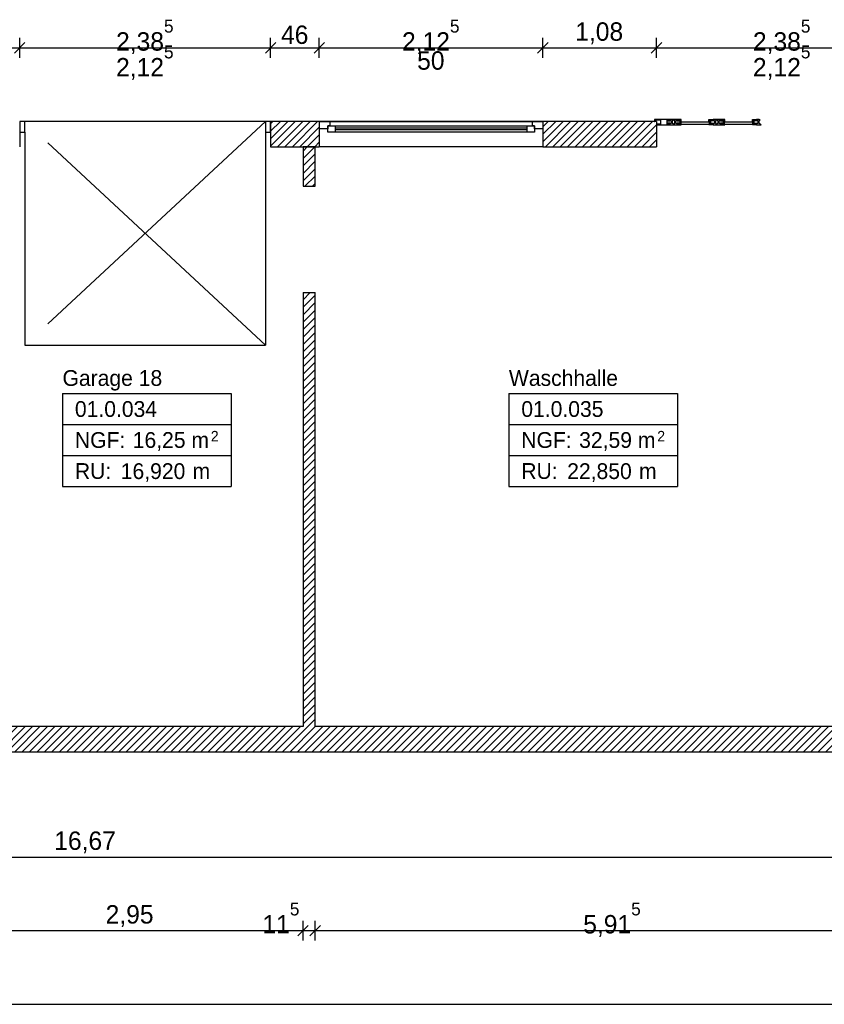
# Model space of a CAD drawing. Extents: x -73 to 359, y -4 to 85.
# Tile 2 of 149: x -59.12 to -51.47, y -3.52 to 5.84. Entities that reach past the tile are written whole.
import ezdxf

# ---------------------------------------------------------------- set-up
doc = ezdxf.new("R2010")
doc.units = 0
doc.header["$MEASUREMENT"] = 0
doc.linetypes.add('Strichlinie', pattern=[0.005644, 0.002822, -0.002822])
doc.linetypes.add('Wipeout_Contour', pattern=[1, 0, -1])
for name, color, linetype in [('0._EG_7_0', 7, 'Continuous'), ('0._EG_7_P_BM_AUSSEN', 7, 'Continuous'), ('0._EG_7_R_NT_INNENWAND', 7, 'Continuous'), ('0._EG_7_R_TR_AUSSENWAND', 7, 'Continuous'), ('0._EG_7_Räume', 7, 'Continuous')]:
    doc.layers.add(name, color=color, linetype=linetype)
doc.styles.add('ERSTELLTER_STIL_1', font='txt')
doc.styles.add('ERSTELLTER_STIL_3', font='txt')
pattern_1 = [(45, (0, 0), (-0.03535534, 0.03535534), [])]

msp = doc.modelspace()

# ---------------------------------------------------------------- hatches: boundary and pattern name
at = {"layer": '0._EG_7_R_NT_INNENWAND', "linetype": 'Continuous', "ltscale": 1000}
h = msp.add_hatch(dxfattribs=at)
h.set_pattern_fill('MW_HLZ_0007', color=256, style=0, pattern_type=2)
h.set_pattern_definition(pattern_1)
h.paths.add_polyline_path([(-56.4287, 4.26), (-56.3137, 4.26), (-56.3137, 4.635), (-56.4287, 4.635)], flags=0)
h = msp.add_hatch(dxfattribs=at)
h.set_pattern_fill('MW_HLZ_0007', color=256, style=0, pattern_type=2)
h.set_pattern_definition(pattern_1)
h.paths.add_polyline_path([(-56.4287, -0.875), (-56.3137, -0.875), (-56.3137, 3.25), (-56.4287, 3.25)], flags=0)
at = {"layer": '0._EG_7_R_TR_AUSSENWAND', "linetype": 'Continuous', "ltscale": 1000}
h = msp.add_hatch(dxfattribs=at)
h.set_pattern_fill('MW_HLZ_0007', color=256, style=0, pattern_type=2)
h.set_pattern_definition(pattern_1)
h.paths.add_polyline_path([(-56.7362, 4.875), (-56.7362, 4.775), (-56.7362, 4.635), (-56.2737, 4.635), (-56.2737, 4.805), (-56.2737, 4.875)], flags=0)
h = msp.add_hatch(dxfattribs=at)
h.set_pattern_fill('MW_HLZ_0007', color=256, style=0, pattern_type=2)
h.set_pattern_definition(pattern_1)
h.paths.add_polyline_path([(-54.1487, 4.805), (-54.1487, 4.635), (-53.0687, 4.635), (-53.0687, 4.845), (-53.0687, 4.875), (-54.1487, 4.875)], flags=0)
h = msp.add_hatch(dxfattribs=at)
h.set_pattern_fill('MW_HLZ_0007', color=256, style=0, pattern_type=2)
h.set_pattern_definition(pattern_1)
h.paths.add_polyline_path([(-50.1587, -0.875), (-66.8287, -0.875), (-66.8287, -1.045), (-66.8287, -1.115), (-50.1587, -1.115)], flags=0)

# ---------------------------------------------------------------- linework, layer by layer
at = {"layer": '0._EG_7_0', "linetype": 'Continuous', "ltscale": 1000}
for p, q in [((-59.1212, 4.875), (-59.1212, 4.775)), ((-56.7362, 4.875), (-56.7362, 4.775)), ((-56.2737, 4.875), (-56.2737, 4.805)), ((-54.1487, 4.875), (-54.1487, 4.805)), ((-53.0687, 4.875), (-53.0687, 4.845)), ((-59.1212, 4.775), (-59.1212, 4.635)), ((-56.7362, 4.775), (-56.7362, 4.635)), ((-56.2737, 4.805), (-56.2737, 4.635)), ((-54.1487, 4.805), (-54.1487, 4.635)), ((-53.0687, 4.845), (-53.0687, 4.635))]:
    msp.add_line(p, q, dxfattribs=at)
at = {"layer": '0._EG_7_P_BM_AUSSEN', "linetype": 'Continuous', "ltscale": 1000}
for p, q in [((-59.0712, 5.625), (-59.1712, 5.525)), ((-59.1212, 5.4813), (-59.1212, 5.6688)), ((-56.6862, 5.625), (-56.7862, 5.525)), ((-56.7362, 5.4813), (-56.7362, 5.6688)), ((-56.2237, 5.625), (-56.3237, 5.525)), ((-56.2737, 5.4813), (-56.2737, 5.6688)), ((-54.0987, 5.625), (-54.1987, 5.525)), ((-54.1487, 5.4813), (-54.1487, 5.6688)), ((-53.0187, 5.625), (-53.1187, 5.525)), ((-53.0687, 5.4813), (-53.0687, 5.6688)), ((-59.7362, 5.575), (-59.1212, 5.575)), ((-59.1212, 5.575), (-56.7362, 5.575)), ((-56.7362, 5.575), (-56.2737, 5.575)), ((-56.2737, 5.575), (-54.1487, 5.575)), ((-54.1487, 5.575), (-53.0687, 5.575)), ((-53.0687, 5.575), (-50.6837, 5.575)), ((-66.8287, -2.115), (-50.1587, -2.115)), ((-56.3787, -2.765), (-56.4787, -2.865)), ((-56.4287, -2.9087), (-56.4287, -2.7212)), ((-56.2637, -2.765), (-56.3637, -2.865)), ((-56.3137, -2.9087), (-56.3137, -2.7212)), ((-59.3787, -2.815), (-56.4287, -2.815)), ((-56.4287, -2.815), (-56.3137, -2.815)), ((-56.3137, -2.815), (-50.3987, -2.815)), ((-68.8987, -3.515), (-50.1587, -3.515))]:
    msp.add_line(p, q, dxfattribs=at)
at = {"layer": '0._EG_7_R_NT_INNENWAND', "linetype": 'Continuous', "ltscale": 1000}
for p, q in [((-56.3137, 4.635), (-56.4287, 4.635)), ((-56.4287, 4.635), (-56.4287, 4.26)), ((-56.3137, 4.26), (-56.3137, 4.635)), ((-56.4287, 4.26), (-56.3137, 4.26)), ((-56.4287, 3.25), (-56.4287, -0.875)), ((-56.4287, 3.25), (-56.3137, 3.25)), ((-56.3137, -0.875), (-56.3137, 3.25))]:
    msp.add_line(p, q, dxfattribs=at)
at = {"layer": '0._EG_7_R_TR_AUSSENWAND', "linetype": 'Continuous', "ltscale": 1000}
for p, q in [((-56.2737, 4.875), (-56.7362, 4.875)), ((-54.1487, 4.875), (-56.2737, 4.875)), ((-53.0687, 4.875), (-54.1487, 4.875)), ((-56.7362, 4.635), (-56.2737, 4.635)), ((-54.1487, 4.635), (-56.2737, 4.635)), ((-54.1487, 4.635), (-53.0687, 4.635)), ((-56.4287, -0.875), (-59.3787, -0.875)), ((-50.1587, -0.875), (-56.3137, -0.875)), ((-66.8287, -1.115), (-50.1587, -1.115))]:
    msp.add_line(p, q, dxfattribs=at)
at = {"layer": '0._EG_7_R_TR_AUSSENWAND', "linetype": 'Strichlinie', "ltscale": 1000}
msp.add_line((-59.0712, 2.75), (-56.7862, 2.75), dxfattribs=at)
at = {"layer": '0._EG_7_Räume', "linetype": 'Continuous', "ltscale": 1000}
for p, q in [((-58.7145, 2.2888), (-58.7145, 1.4049)), ((-58.7145, 2.2888), (-57.111, 2.2888)), ((-57.111, 2.2888), (-57.111, 1.4049)), ((-54.4719, 2.2888), (-54.4719, 1.4049)), ((-54.4719, 2.2888), (-52.8684, 2.2888)), ((-52.8684, 2.2888), (-52.8684, 1.4049)), ((-58.7145, 1.9942), (-57.111, 1.9942)), ((-54.4719, 1.9942), (-52.8684, 1.9942)), ((-58.7145, 1.6996), (-57.111, 1.6996)), ((-54.4719, 1.6996), (-52.8684, 1.6996)), ((-58.7145, 1.4049), (-57.111, 1.4049)), ((-54.4719, 1.4049), (-52.8684, 1.4049))]:
    msp.add_line(p, q, dxfattribs=at)

# ---------------------------------------------------------------- texts
at = {"layer": '0._EG_7_P_BM_AUSSEN', "linetype": 'Continuous', "char_height": 0.175, "attachment_point": 7, "style": 'ERSTELLTER_STIL_1'}
for s, insert in [('{2,38\\A1{\\H0.7x;\\S5^  ;}}', (-58.2053, 5.516)), ('{46}', (-56.6377, 5.61)), ('{2,12\\A1{\\H0.7x;\\S5^  ;}}', (-55.4878, 5.516)), ('{1,08}', (-53.8415, 5.61)), ('{2,38\\A1{\\H0.7x;\\S5^  ;}}', (-52.1528, 5.516)), ('{2,12\\A1{\\H0.7x;\\S5^  ;}}', (-58.2053, 5.271)), ('{50}', (-55.344, 5.365)), ('{2,12\\A1{\\H0.7x;\\S5^  ;}}', (-52.1528, 5.271)), ('{16,67}', (-58.7929, -2.08)), ('{2,95}', (-58.3043, -2.78)), ('{11\\A1{\\H0.7x;\\S5^  ;}}', (-56.8143, -2.8419)), ('{5,91\\A1{\\H0.7x;\\S5^  ;}}', (-53.7656, -2.874))]:
    msp.add_mtext(s, dxfattribs=dict(at, insert=insert))
at = {"layer": '0._EG_7_Räume', "linetype": 'Continuous'}
for s, insert, char_height, attachment_point, style in [('{Garage 18}', (-58.7145, 2.5124), 0.15, 1, 'ERSTELLTER_STIL_3'), ('{Waschhalle}', (-54.4719, 2.5124), 0.15, 1, 'ERSTELLTER_STIL_3'), ('{01.0.034 }', (-58.5966, 2.2177), 0.15, 1, 'ERSTELLTER_STIL_1'), ('{01.0.035 }', (-54.354, 2.2177), 0.15, 1, 'ERSTELLTER_STIL_1'), ('{NGF: }', (-58.5966, 1.9231), 0.15, 1, 'ERSTELLTER_STIL_1'), ('{16,25 m}', (-58.0467, 1.9231), 0.15, 1, 'ERSTELLTER_STIL_1'), ('{2}', (-57.3047, 1.9345), 0.1, 1, 'ERSTELLTER_STIL_1'), ('{NGF: }', (-54.354, 1.9231), 0.15, 1, 'ERSTELLTER_STIL_1'), ('{32,59 m}', (-53.8041, 1.9231), 0.15, 1, 'ERSTELLTER_STIL_1'), ('{2}', (-53.0621, 1.9345), 0.1, 1, 'ERSTELLTER_STIL_1'), ('{RU: }', (-58.5966, 1.6284), 0.15, 1, 'ERSTELLTER_STIL_1'), ('{16,920}', (-58.1605, 1.4493), 0.15, 7, 'ERSTELLTER_STIL_1'), ('{ m}', (-57.5338, 1.6284), 0.15, 1, 'ERSTELLTER_STIL_1'), ('{RU: }', (-54.354, 1.6284), 0.15, 1, 'ERSTELLTER_STIL_1'), ('{22,850}', (-53.9179, 1.4493), 0.15, 7, 'ERSTELLTER_STIL_1'), ('{ m}', (-53.2911, 1.6284), 0.15, 1, 'ERSTELLTER_STIL_1')]:
    msp.add_mtext(s, dxfattribs=dict(at, insert=insert, char_height=char_height, attachment_point=attachment_point, style=style))

# ---------------------------------------------------------------- wipeouts: each hides what was drawn before it
at = {"color": 254, "linetype": 'Wipeout_Contour', "lineweight": 0, "ltscale": 211.713154}
msp.add_wipeout([(-52.5657, 4.85), (-52.5657, 4.87), (-52.8387, 4.87), (-52.8387, 4.85)], dxfattribs=at).dxf.layer = '0._EG_7_R_TR_AUSSENWAND'
at = {"color": 254, "linetype": 'Wipeout_Contour', "lineweight": 0, "ltscale": 210.068271}
msp.add_wipeout([(-52.1527, 4.85), (-52.1527, 4.87), (-52.4257, 4.87), (-52.4257, 4.85)], dxfattribs=at).dxf.layer = '0._EG_7_R_TR_AUSSENWAND'

# ---------------------------------------------------------------- next in the draw order: wipeouts: each hides what was drawn before it
at = {"color": 254, "linetype": 'Wipeout_Contour', "lineweight": 0, "ltscale": 237.180048}
msp.add_wipeout([(-59.1212, 4.775), (-59.0712, 4.775), (-59.0712, 4.875), (-59.1212, 4.875)], dxfattribs=at).dxf.layer = '0._EG_7_R_TR_AUSSENWAND'
at = {"color": 254, "linetype": 'Wipeout_Contour', "lineweight": 0, "ltscale": 227.872657}
msp.add_wipeout([(-56.7362, 4.875), (-56.7862, 4.875), (-56.7862, 4.775), (-56.7362, 4.775)], dxfattribs=at).dxf.layer = '0._EG_7_R_TR_AUSSENWAND'
at = {"color": 254, "linetype": 'Wipeout_Contour', "lineweight": 0, "ltscale": 221.703151}
msp.add_wipeout([(-54.2487, 4.875), (-54.2487, 4.835), (-56.1737, 4.835), (-56.1737, 4.875)], dxfattribs=at).dxf.layer = '0._EG_7_R_TR_AUSSENWAND'
at = {"color": 254, "linetype": 'Wipeout_Contour', "lineweight": 0, "ltscale": 1173.957307}
msp.add_wipeout([(-53.0887, 4.875), (-53.0837, 4.875), (-53.0837, 4.89), (-53.0312, 4.89), (-53.0312, 4.85), (-53.0687, 4.85), (-53.0687, 4.845), (-52.9437, 4.845), (-52.9437, 4.85), (-52.9687, 4.85), (-52.9687, 4.855), (-52.9437, 4.855), (-52.9437, 4.86), (-52.9687, 4.86), (-52.9687, 4.88), (-52.9437, 4.88), (-52.9437, 4.885), (-52.9687, 4.885), (-52.9687, 4.89), (-52.9437, 4.89), (-52.9437, 4.895), (-53.0887, 4.895)], dxfattribs=at).dxf.layer = '0._EG_7_R_TR_AUSSENWAND'
at = {"color": 254, "linetype": 'Wipeout_Contour', "lineweight": 0, "ltscale": 790.275729}
msp.add_wipeout([(-52.5307, 4.895), (-52.5307, 4.89), (-52.5557, 4.89), (-52.5557, 4.885), (-52.5182, 4.885), (-52.5182, 4.855), (-52.5557, 4.855), (-52.5557, 4.85), (-52.5307, 4.85), (-52.5307, 4.845), (-52.5067, 4.845), (-52.4967, 4.85), (-52.5067, 4.855), (-52.5067, 4.885), (-52.4867, 4.895)], dxfattribs=at).dxf.layer = '0._EG_7_R_TR_AUSSENWAND'
at = {"color": 254, "linetype": 'Wipeout_Contour', "lineweight": 0, "ltscale": 784.198936}
msp.add_wipeout([(-52.0927, 4.895), (-52.1177, 4.895), (-52.1177, 4.89), (-52.1427, 4.89), (-52.1427, 4.885), (-52.1052, 4.885), (-52.1052, 4.855), (-52.1427, 4.855), (-52.1427, 4.85), (-52.1177, 4.85), (-52.1177, 4.845), (-52.0737, 4.845), (-52.0937, 4.855), (-52.0937, 4.885), (-52.0837, 4.89)], dxfattribs=at).dxf.layer = '0._EG_7_R_TR_AUSSENWAND'

# ---------------------------------------------------------------- next in the draw order: linework, layer by layer
at = {"layer": '0._EG_7_R_TR_AUSSENWAND', "linetype": 'Continuous', "ltscale": 1000}
for p, q in [((-59.0712, 4.875), (-59.1212, 4.875)), ((-59.1212, 4.875), (-59.1212, 4.775)), ((-59.1212, 4.875), (-59.1212, 4.775)), ((-59.0712, 4.775), (-59.0712, 4.875)), ((-56.7862, 4.875), (-59.0712, 4.875)), ((-56.7362, 4.875), (-56.7862, 4.875)), ((-56.7862, 4.875), (-56.7862, 4.775)), ((-56.7362, 4.775), (-56.7362, 4.875)), ((-56.7362, 4.875), (-56.7362, 4.775)), ((-53.0887, 4.895), (-53.0887, 4.875)), ((-53.0887, 4.875), (-53.0837, 4.875)), ((-53.0837, 4.875), (-53.0837, 4.89)), ((-53.0837, 4.89), (-53.0312, 4.89)), ((-53.0687, 4.875), (-53.0687, 4.845)), ((-53.0312, 4.89), (-53.0312, 4.85)), ((-59.1212, 4.775), (-59.0712, 4.775)), ((-56.7862, 4.775), (-56.7362, 4.775)), ((-53.0312, 4.85), (-53.0687, 4.85)), ((-53.0687, 4.85), (-53.0687, 4.845))]:
    msp.add_line(p, q, dxfattribs=at)
at = {"layer": '0._EG_7_R_TR_AUSSENWAND', "linetype": 'Strichlinie', "ltscale": 1000}
for p, q in [((-56.7862, 4.875), (-59.0712, 2.75)), ((-56.7862, 2.75), (-59.0712, 4.875)), ((-59.0712, 4.775), (-59.0712, 2.75)), ((-56.7862, 4.775), (-56.7862, 2.75))]:
    msp.add_line(p, q, dxfattribs=at)

# ---------------------------------------------------------------- next in the draw order: wipeouts: each hides what was drawn before it
at = {"color": 254, "linetype": 'Wipeout_Contour', "lineweight": 0, "ltscale": 339.123684}
msp.add_wipeout([(-56.2737, 4.875), (-56.1737, 4.875), (-56.1737, 4.835), (-56.1937, 4.835), (-56.1937, 4.805), (-56.2737, 4.805)], dxfattribs=at).dxf.layer = '0._EG_7_R_TR_AUSSENWAND'
at = {"color": 254, "linetype": 'Wipeout_Contour', "lineweight": 0, "ltscale": 325.944211}
msp.add_wipeout([(-54.1487, 4.805), (-54.2287, 4.805), (-54.2287, 4.835), (-54.2487, 4.835), (-54.2487, 4.875), (-54.1487, 4.875)], dxfattribs=at).dxf.layer = '0._EG_7_R_TR_AUSSENWAND'
at = {"color": 254, "linetype": 'Wipeout_Contour', "lineweight": 0, "ltscale": 796.49486}
msp.add_wipeout([(-52.9187, 4.895), (-52.9437, 4.895), (-52.9437, 4.89), (-52.9687, 4.89), (-52.9687, 4.885), (-52.9312, 4.885), (-52.9312, 4.855), (-52.9687, 4.855), (-52.9687, 4.85), (-52.9437, 4.85), (-52.9437, 4.845), (-52.8987, 4.845), (-52.9187, 4.855), (-52.9187, 4.885), (-52.9087, 4.89)], dxfattribs=at).dxf.layer = '0._EG_7_R_TR_AUSSENWAND'
at = {"color": 254, "linetype": 'Wipeout_Contour', "lineweight": 0, "ltscale": 951.680971}
msp.add_wipeout([(-52.5307, 4.895), (-52.5307, 4.89), (-52.5557, 4.89), (-52.5557, 4.885), (-52.5307, 4.885), (-52.5307, 4.88), (-52.5557, 4.88), (-52.5557, 4.86), (-52.5307, 4.86), (-52.5307, 4.855), (-52.5557, 4.855), (-52.5557, 4.85), (-52.5307, 4.85), (-52.5307, 4.845), (-52.5707, 4.845), (-52.5707, 4.85), (-52.5587, 4.85), (-52.5587, 4.895)], dxfattribs=at).dxf.layer = '0._EG_7_R_TR_AUSSENWAND'
at = {"color": 254, "linetype": 'Wipeout_Contour', "lineweight": 0, "ltscale": 944.278396}
msp.add_wipeout([(-52.1177, 4.895), (-52.1177, 4.89), (-52.1427, 4.89), (-52.1427, 4.885), (-52.1177, 4.885), (-52.1177, 4.88), (-52.1427, 4.88), (-52.1427, 4.86), (-52.1177, 4.86), (-52.1177, 4.855), (-52.1427, 4.855), (-52.1427, 4.85), (-52.1177, 4.85), (-52.1177, 4.845), (-52.1577, 4.845), (-52.1577, 4.85), (-52.1457, 4.85), (-52.1457, 4.895)], dxfattribs=at).dxf.layer = '0._EG_7_R_TR_AUSSENWAND'
at = {"color": 254, "linetype": 'Wipeout_Contour', "lineweight": 0, "ltscale": 221.692839}
msp.add_wipeout([(-54.2987, 4.835), (-54.2987, 4.815), (-56.1237, 4.815), (-56.1237, 4.835)], dxfattribs=at).dxf.layer = '0._EG_7_R_TR_AUSSENWAND'

# ---------------------------------------------------------------- next in the draw order: linework, layer by layer
at = {"layer": '0._EG_7_R_TR_AUSSENWAND', "linetype": 'Continuous', "ltscale": 1000}
for p, q in [((-56.2737, 4.875), (-56.2737, 4.805)), ((-54.1487, 4.875), (-54.1487, 4.805)), ((-52.9687, 4.885), (-52.9687, 4.89)), ((-52.9687, 4.89), (-52.9687, 4.885)), ((-52.9687, 4.86), (-52.9687, 4.88)), ((-52.0937, 4.885), (-52.0837, 4.89)), ((-52.0937, 4.855), (-52.0937, 4.885)), ((-52.0837, 4.89), (-52.0927, 4.895)), ((-52.9687, 4.85), (-52.9687, 4.855)), ((-52.9687, 4.855), (-52.9687, 4.85)), ((-52.0737, 4.845), (-52.0937, 4.855))]:
    msp.add_line(p, q, dxfattribs=at)

# ---------------------------------------------------------------- next in the draw order: wipeouts: each hides what was drawn before it
at = {"color": 254, "linetype": 'Wipeout_Contour', "lineweight": 0, "ltscale": 797.523192}
msp.add_wipeout([(-52.8987, 4.845), (-52.8737, 4.845), (-52.8737, 4.85), (-52.8487, 4.85), (-52.8487, 4.855), (-52.8862, 4.855), (-52.8862, 4.885), (-52.8487, 4.885), (-52.8487, 4.89), (-52.8737, 4.89), (-52.8737, 4.895), (-52.9187, 4.895), (-52.8987, 4.885), (-52.8987, 4.855), (-52.9087, 4.85)], dxfattribs=at).dxf.layer = '0._EG_7_R_TR_AUSSENWAND'
at = {"color": 254, "linetype": 'Wipeout_Contour', "lineweight": 0, "ltscale": 316.649237}
msp.add_wipeout([(-52.5587, 4.895), (-52.5587, 4.89), (-52.5657, 4.89), (-52.5657, 4.87), (-52.5707, 4.87), (-52.5707, 4.895)], dxfattribs=at).dxf.layer = '0._EG_7_R_TR_AUSSENWAND'
at = {"color": 254, "linetype": 'Wipeout_Contour', "lineweight": 0, "ltscale": 791.431942}
msp.add_wipeout([(-52.4607, 4.845), (-52.4607, 4.85), (-52.4357, 4.85), (-52.4357, 4.855), (-52.4732, 4.855), (-52.4732, 4.885), (-52.4357, 4.885), (-52.4357, 4.89), (-52.4607, 4.89), (-52.4607, 4.895), (-52.4857, 4.895), (-52.4957, 4.89), (-52.4857, 4.885), (-52.4857, 4.855), (-52.5057, 4.845)], dxfattribs=at).dxf.layer = '0._EG_7_R_TR_AUSSENWAND'
at = {"color": 254, "linetype": 'Wipeout_Contour', "lineweight": 0, "ltscale": 314.182477}
msp.add_wipeout([(-52.1457, 4.895), (-52.1457, 4.89), (-52.1527, 4.89), (-52.1527, 4.87), (-52.1577, 4.87), (-52.1577, 4.895)], dxfattribs=at).dxf.layer = '0._EG_7_R_TR_AUSSENWAND'
at = {"color": 254, "linetype": 'Wipeout_Contour', "lineweight": 0, "ltscale": 221.678987}
msp.add_wipeout([(-54.2987, 4.795), (-54.2987, 4.775), (-56.1237, 4.775), (-56.1237, 4.795)], dxfattribs=at).dxf.layer = '0._EG_7_R_TR_AUSSENWAND'

# ---------------------------------------------------------------- next in the draw order: linework, layer by layer
at = {"layer": '0._EG_7_R_TR_AUSSENWAND', "linetype": 'Continuous', "ltscale": 1000}
for p, q in [((-52.9437, 4.895), (-53.0887, 4.895)), ((-52.9687, 4.89), (-52.9437, 4.89)), ((-52.9437, 4.89), (-52.9687, 4.89)), ((-52.9437, 4.885), (-52.9687, 4.885)), ((-52.9687, 4.885), (-52.9312, 4.885)), ((-52.9687, 4.88), (-52.9437, 4.88)), ((-52.9437, 4.89), (-52.9437, 4.895)), ((-52.9437, 4.895), (-52.9437, 4.89)), ((-52.9437, 4.88), (-52.9437, 4.885)), ((-52.9312, 4.885), (-52.9312, 4.855)), ((-52.5707, 4.87), (-52.5707, 4.895)), ((-52.5707, 4.895), (-52.5587, 4.895)), ((-52.5657, 4.87), (-52.5707, 4.87)), ((-52.5587, 4.89), (-52.5657, 4.89)), ((-52.5657, 4.89), (-52.5657, 4.87)), ((-52.5657, 4.85), (-52.5657, 4.87)), ((-52.5587, 4.85), (-52.5587, 4.895)), ((-52.5587, 4.895), (-52.5307, 4.895)), ((-52.5587, 4.895), (-52.5587, 4.89)), ((-52.5307, 4.89), (-52.5557, 4.89)), ((-52.5557, 4.89), (-52.5557, 4.885)), ((-52.5307, 4.89), (-52.5557, 4.89)), ((-52.5557, 4.89), (-52.5557, 4.885)), ((-52.5557, 4.885), (-52.5182, 4.885)), ((-52.5557, 4.885), (-52.5307, 4.885)), ((-52.5307, 4.88), (-52.5557, 4.88)), ((-52.5557, 4.88), (-52.5557, 4.86)), ((-52.5307, 4.895), (-52.5307, 4.89)), ((-52.5307, 4.895), (-52.5307, 4.89)), ((-52.5307, 4.885), (-52.5307, 4.88)), ((-52.5182, 4.885), (-52.5182, 4.855)), ((-52.1577, 4.87), (-52.1577, 4.895)), ((-52.1577, 4.895), (-52.1457, 4.895)), ((-52.1527, 4.87), (-52.1577, 4.87)), ((-52.1457, 4.89), (-52.1527, 4.89)), ((-52.1527, 4.89), (-52.1527, 4.87)), ((-52.1527, 4.85), (-52.1527, 4.87)), ((-52.1457, 4.85), (-52.1457, 4.895)), ((-52.1457, 4.895), (-52.1177, 4.895)), ((-52.1457, 4.895), (-52.1457, 4.89)), ((-52.1177, 4.89), (-52.1427, 4.89)), ((-52.1427, 4.89), (-52.1427, 4.885)), ((-52.1177, 4.89), (-52.1427, 4.89)), ((-52.1427, 4.89), (-52.1427, 4.885)), ((-52.1427, 4.885), (-52.1052, 4.885)), ((-52.1427, 4.885), (-52.1177, 4.885)), ((-52.1177, 4.88), (-52.1427, 4.88)), ((-52.1427, 4.88), (-52.1427, 4.86)), ((-52.0927, 4.895), (-52.1177, 4.895)), ((-52.1177, 4.895), (-52.1177, 4.89)), ((-52.1177, 4.895), (-52.1177, 4.89)), ((-52.1177, 4.885), (-52.1177, 4.88)), ((-52.1052, 4.885), (-52.1052, 4.855)), ((-53.0687, 4.845), (-52.9437, 4.845)), ((-52.9437, 4.86), (-52.9687, 4.86)), ((-52.9687, 4.855), (-52.9437, 4.855)), ((-52.9312, 4.855), (-52.9687, 4.855)), ((-52.9437, 4.85), (-52.9687, 4.85)), ((-52.9687, 4.85), (-52.9437, 4.85)), ((-52.9437, 4.855), (-52.9437, 4.86)), ((-52.9437, 4.845), (-52.9437, 4.85)), ((-52.9437, 4.85), (-52.9437, 4.845)), ((-52.5707, 4.845), (-52.5707, 4.85)), ((-52.5707, 4.85), (-52.5587, 4.85)), ((-52.5307, 4.845), (-52.5707, 4.845)), ((-52.5557, 4.86), (-52.5307, 4.86)), ((-52.5182, 4.855), (-52.5557, 4.855)), ((-52.5557, 4.855), (-52.5557, 4.85)), ((-52.5307, 4.855), (-52.5557, 4.855)), ((-52.5557, 4.855), (-52.5557, 4.85)), ((-52.5557, 4.85), (-52.5307, 4.85)), ((-52.5557, 4.85), (-52.5307, 4.85)), ((-52.5307, 4.86), (-52.5307, 4.855)), ((-52.5307, 4.85), (-52.5307, 4.845)), ((-52.5307, 4.85), (-52.5307, 4.845)), ((-52.1577, 4.845), (-52.1577, 4.85)), ((-52.1577, 4.85), (-52.1457, 4.85)), ((-52.1177, 4.845), (-52.1577, 4.845)), ((-52.1427, 4.86), (-52.1177, 4.86)), ((-52.1052, 4.855), (-52.1427, 4.855)), ((-52.1427, 4.855), (-52.1427, 4.85)), ((-52.1177, 4.855), (-52.1427, 4.855)), ((-52.1427, 4.855), (-52.1427, 4.85)), ((-52.1427, 4.85), (-52.1177, 4.85)), ((-52.1427, 4.85), (-52.1177, 4.85)), ((-52.1177, 4.86), (-52.1177, 4.855)), ((-52.1177, 4.85), (-52.1177, 4.845)), ((-52.1177, 4.85), (-52.1177, 4.845)), ((-52.1177, 4.845), (-52.0737, 4.845))]:
    msp.add_line(p, q, dxfattribs=at)

# ---------------------------------------------------------------- next in the draw order: wipeouts: each hides what was drawn before it
at = {"color": 254, "linetype": 'Wipeout_Contour', "lineweight": 0, "ltscale": 953.57688}
msp.add_wipeout([(-52.8737, 4.895), (-52.8737, 4.89), (-52.8487, 4.89), (-52.8487, 4.885), (-52.8737, 4.885), (-52.8737, 4.88), (-52.8487, 4.88), (-52.8487, 4.86), (-52.8737, 4.86), (-52.8737, 4.855), (-52.8487, 4.855), (-52.8487, 4.85), (-52.8737, 4.85), (-52.8737, 4.845), (-52.8337, 4.845), (-52.8337, 4.85), (-52.8457, 4.85), (-52.8457, 4.895)], dxfattribs=at).dxf.layer = '0._EG_7_R_TR_AUSSENWAND'
at = {"color": 254, "linetype": 'Wipeout_Contour', "lineweight": 0, "ltscale": 946.174209}
msp.add_wipeout([(-52.4607, 4.895), (-52.4607, 4.89), (-52.4357, 4.89), (-52.4357, 4.885), (-52.4607, 4.885), (-52.4607, 4.88), (-52.4357, 4.88), (-52.4357, 4.86), (-52.4607, 4.86), (-52.4607, 4.855), (-52.4357, 4.855), (-52.4357, 4.85), (-52.4607, 4.85), (-52.4607, 4.845), (-52.4207, 4.845), (-52.4207, 4.85), (-52.4327, 4.85), (-52.4327, 4.895)], dxfattribs=at).dxf.layer = '0._EG_7_R_TR_AUSSENWAND'
at = {"color": 254, "linetype": 'Wipeout_Contour', "lineweight": 0, "ltscale": 225.464196}
msp.add_wipeout([(-56.1237, 4.835), (-56.1237, 4.775), (-56.1937, 4.775), (-56.1937, 4.835)], dxfattribs=at).dxf.layer = '0._EG_7_R_TR_AUSSENWAND'
at = {"color": 254, "linetype": 'Wipeout_Contour', "lineweight": 0, "ltscale": 217.913043}
msp.add_wipeout([(-54.2287, 4.835), (-54.2287, 4.775), (-54.2987, 4.775), (-54.2987, 4.835)], dxfattribs=at).dxf.layer = '0._EG_7_R_TR_AUSSENWAND'

# ---------------------------------------------------------------- next in the draw order: linework, layer by layer
at = {"layer": '0._EG_7_R_TR_AUSSENWAND', "linetype": 'Continuous', "ltscale": 1000}
for p, q in [((-56.2737, 4.875), (-56.1737, 4.875)), ((-56.1737, 4.875), (-54.2487, 4.875)), ((-56.1737, 4.875), (-56.1737, 4.835)), ((-54.2487, 4.835), (-54.2487, 4.875)), ((-54.2487, 4.875), (-54.1487, 4.875)), ((-52.9187, 4.895), (-52.9437, 4.895)), ((-52.9087, 4.89), (-52.9187, 4.895)), ((-52.9187, 4.895), (-52.8987, 4.885)), ((-52.9187, 4.885), (-52.9087, 4.89)), ((-52.9187, 4.855), (-52.9187, 4.885)), ((-52.8987, 4.885), (-52.8987, 4.855)), ((-52.4867, 4.895), (-52.5307, 4.895)), ((-52.5067, 4.885), (-52.4867, 4.895)), ((-52.5067, 4.855), (-52.5067, 4.885)), ((-52.4857, 4.895), (-52.4957, 4.89)), ((-52.4957, 4.89), (-52.4857, 4.885)), ((-52.4857, 4.885), (-52.4857, 4.855)), ((-56.1937, 4.805), (-56.2737, 4.805)), ((-56.1737, 4.835), (-56.1937, 4.835)), ((-56.1937, 4.835), (-56.1937, 4.805)), ((-56.1937, 4.775), (-56.1937, 4.835)), ((-54.2287, 4.835), (-54.2487, 4.835)), ((-54.2287, 4.805), (-54.2287, 4.835)), ((-54.2287, 4.835), (-54.2287, 4.775)), ((-54.1487, 4.805), (-54.2287, 4.805)), ((-52.9437, 4.845), (-52.8987, 4.845)), ((-52.8987, 4.845), (-52.9187, 4.855)), ((-52.8987, 4.855), (-52.9087, 4.85)), ((-52.9087, 4.85), (-52.8987, 4.845)), ((-52.5307, 4.845), (-52.5067, 4.845)), ((-52.4967, 4.85), (-52.5067, 4.855)), ((-52.5067, 4.845), (-52.4967, 4.85)), ((-52.4857, 4.855), (-52.5057, 4.845))]:
    msp.add_line(p, q, dxfattribs=at)

# ---------------------------------------------------------------- next in the draw order: wipeouts: each hides what was drawn before it
at = {"color": 254, "linetype": 'Wipeout_Contour', "lineweight": 0, "ltscale": 318.621279}
msp.add_wipeout([(-52.8457, 4.895), (-52.8457, 4.89), (-52.8387, 4.89), (-52.8387, 4.87), (-52.8337, 4.87), (-52.8337, 4.895)], dxfattribs=at).dxf.layer = '0._EG_7_R_TR_AUSSENWAND'
at = {"color": 254, "linetype": 'Wipeout_Contour', "lineweight": 0, "ltscale": 316.154403}
msp.add_wipeout([(-52.4327, 4.895), (-52.4327, 4.89), (-52.4257, 4.89), (-52.4257, 4.87), (-52.4207, 4.87), (-52.4207, 4.895)], dxfattribs=at).dxf.layer = '0._EG_7_R_TR_AUSSENWAND'
at = {"color": 254, "linetype": 'Wipeout_Contour', "lineweight": 0, "ltscale": 221.685899}
msp.add_wipeout([(-54.2987, 4.795), (-56.1237, 4.795), (-56.1237, 4.815), (-54.2987, 4.815)], dxfattribs=at).dxf.layer = '0._EG_7_R_TR_AUSSENWAND'

# ---------------------------------------------------------------- next in the draw order: linework, layer by layer
at = {"layer": '0._EG_7_R_TR_AUSSENWAND', "linetype": 'Continuous', "ltscale": 1000}
for p, q in [((-52.8737, 4.895), (-52.9187, 4.895)), ((-52.8862, 4.855), (-52.8862, 4.885)), ((-52.8862, 4.885), (-52.8487, 4.885)), ((-52.8737, 4.89), (-52.8737, 4.895)), ((-52.8737, 4.895), (-52.8737, 4.89)), ((-52.8457, 4.895), (-52.8737, 4.895)), ((-52.8487, 4.89), (-52.8737, 4.89)), ((-52.8737, 4.89), (-52.8487, 4.89)), ((-52.8487, 4.885), (-52.8737, 4.885)), ((-52.8737, 4.885), (-52.8737, 4.88)), ((-52.8737, 4.88), (-52.8487, 4.88)), ((-52.8487, 4.885), (-52.8487, 4.89)), ((-52.8487, 4.89), (-52.8487, 4.885)), ((-52.8487, 4.88), (-52.8487, 4.86)), ((-52.8457, 4.85), (-52.8457, 4.895)), ((-52.8457, 4.895), (-52.8457, 4.89)), ((-52.8337, 4.895), (-52.8457, 4.895)), ((-52.8457, 4.89), (-52.8387, 4.89)), ((-52.8387, 4.89), (-52.8387, 4.87)), ((-52.5657, 4.87), (-52.8387, 4.87)), ((-52.8387, 4.87), (-52.8387, 4.85)), ((-52.8387, 4.87), (-52.8337, 4.87)), ((-52.8337, 4.87), (-52.8337, 4.895)), ((-52.4607, 4.895), (-52.4857, 4.895)), ((-52.4732, 4.855), (-52.4732, 4.885)), ((-52.4732, 4.885), (-52.4357, 4.885)), ((-52.4607, 4.89), (-52.4607, 4.895)), ((-52.4607, 4.895), (-52.4607, 4.89)), ((-52.4327, 4.895), (-52.4607, 4.895)), ((-52.4357, 4.89), (-52.4607, 4.89)), ((-52.4607, 4.89), (-52.4357, 4.89)), ((-52.4357, 4.885), (-52.4607, 4.885)), ((-52.4607, 4.885), (-52.4607, 4.88)), ((-52.4607, 4.88), (-52.4357, 4.88)), ((-52.4357, 4.885), (-52.4357, 4.89)), ((-52.4357, 4.89), (-52.4357, 4.885)), ((-52.4357, 4.88), (-52.4357, 4.86)), ((-52.4327, 4.85), (-52.4327, 4.895)), ((-52.4327, 4.895), (-52.4327, 4.89)), ((-52.4207, 4.895), (-52.4327, 4.895)), ((-52.4327, 4.89), (-52.4257, 4.89)), ((-52.4257, 4.89), (-52.4257, 4.87)), ((-52.1527, 4.87), (-52.4257, 4.87)), ((-52.4257, 4.87), (-52.4257, 4.85)), ((-52.4257, 4.87), (-52.4207, 4.87)), ((-52.4207, 4.87), (-52.4207, 4.895)), ((-56.1937, 4.835), (-56.1237, 4.835)), ((-56.1237, 4.775), (-56.1937, 4.775)), ((-56.1237, 4.835), (-54.2987, 4.835)), ((-56.1237, 4.835), (-56.1237, 4.775)), ((-56.1237, 4.815), (-54.2987, 4.815)), ((-54.2987, 4.795), (-56.1237, 4.795)), ((-54.2987, 4.775), (-56.1237, 4.775)), ((-54.2987, 4.775), (-54.2987, 4.835)), ((-54.2987, 4.835), (-54.2287, 4.835)), ((-54.2287, 4.775), (-54.2987, 4.775)), ((-52.8987, 4.845), (-52.8737, 4.845)), ((-52.8487, 4.855), (-52.8862, 4.855)), ((-52.8487, 4.86), (-52.8737, 4.86)), ((-52.8737, 4.86), (-52.8737, 4.855)), ((-52.8737, 4.855), (-52.8487, 4.855)), ((-52.8737, 4.845), (-52.8737, 4.85)), ((-52.8737, 4.85), (-52.8487, 4.85)), ((-52.8487, 4.85), (-52.8737, 4.85)), ((-52.8737, 4.85), (-52.8737, 4.845)), ((-52.8737, 4.845), (-52.8337, 4.845)), ((-52.8487, 4.85), (-52.8487, 4.855)), ((-52.8487, 4.855), (-52.8487, 4.85)), ((-52.8337, 4.85), (-52.8457, 4.85)), ((-52.8387, 4.85), (-52.5657, 4.85)), ((-52.8337, 4.845), (-52.8337, 4.85)), ((-52.5057, 4.845), (-52.4607, 4.845)), ((-52.4357, 4.855), (-52.4732, 4.855)), ((-52.4357, 4.86), (-52.4607, 4.86)), ((-52.4607, 4.86), (-52.4607, 4.855)), ((-52.4607, 4.855), (-52.4357, 4.855)), ((-52.4607, 4.845), (-52.4607, 4.85)), ((-52.4607, 4.85), (-52.4357, 4.85)), ((-52.4357, 4.85), (-52.4607, 4.85)), ((-52.4607, 4.85), (-52.4607, 4.845)), ((-52.4607, 4.845), (-52.4207, 4.845)), ((-52.4357, 4.85), (-52.4357, 4.855)), ((-52.4357, 4.855), (-52.4357, 4.85)), ((-52.4207, 4.85), (-52.4327, 4.85)), ((-52.4257, 4.85), (-52.1527, 4.85)), ((-52.4207, 4.845), (-52.4207, 4.85))]:
    msp.add_line(p, q, dxfattribs=at)

doc.saveas('drawing.dxf')
